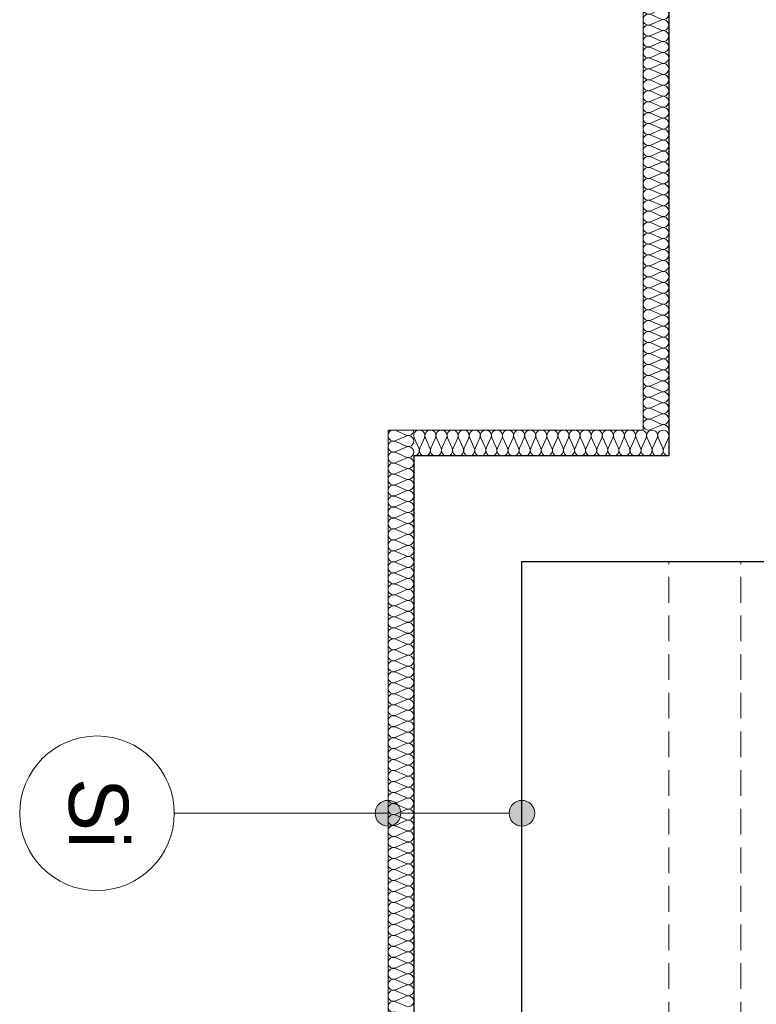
# Model space of a CAD drawing. Extents: x -497945 to -454853, y -17656 to 94650.
# Tile 40 of 62: x -492458 to -489599, y 77187 to 81010. Entities that reach past the tile are written whole.
import ezdxf

# ---------------------------------------------------------------- set-up
doc = ezdxf.new("R2010")
doc.units = 0
doc.header["$MEASUREMENT"] = 0
doc.linetypes.add('Krawędzie ukryte', pattern=[150, 100, -50])
doc.layers.get('0').update_dxf_attribs({"color": 252})
doc.layers.add('Arch opisy', color=252, linetype='Continuous')
doc.layers.add('Inwent Izolacje', color=252, linetype='Continuous')
for name, color, linetype, lineweight in [('Arch opisy_Nr_Pióra__1', 252, 'Continuous', 25), ('Arch opisy_Nr_Pióra__21', 252, 'Continuous', 9), ('Inwent Izolacje_Nr_Pióra__2', 252, 'Continuous', 13), ('INWENT.ŚCIANY_Nr_Pióra__1', 252, 'Continuous', 25), ('INWENT.ŚCIANY_Nr_Pióra__3', 252, 'Continuous', 13), ('Istniejące stropy_Nr_Pióra__5', 252, 'Continuous', 13)]:
    doc.layers.add(name, color=color, linetype=linetype, lineweight=lineweight)
doc.styles.add('GENERATED_STYLE_5', font='txt')

# ---------------------------------------------------------------- blocks, each defined once
blk = doc.blocks.new('Izolacja cieplna 14_217', base_point=(-492020.2, 60284.5))
at = {"layer": 'Inwent Izolacje_Nr_Pióra__2', "linetype": 'Continuous'}
for p, q in [((-492050, 66705), (-492090.4, 66722.7)), ((-492090.4, 66683.7), (-492050, 66701.4)), ((-492050, 66662.4), (-492090.4, 66680.1)), ((-492090.4, 66641), (-492050, 66658.8)), ((-492050, 66619.7), (-492090.4, 66637.4)), ((-492090.4, 66598.4), (-492050, 66616.1)), ((-492050, 66577.1), (-492090.4, 66594.8)), ((-492090.4, 66555.7), (-492050, 66573.5)), ((-492050, 66534.4), (-492090.4, 66552.2)), ((-492090.4, 66513.1), (-492050, 66530.8)), ((-492050, 66491.8), (-492090.4, 66509.5)), ((-492090.4, 66470.4), (-492050, 66488.2)), ((-492050, 66449.1), (-492090.4, 66466.9)), ((-492090.4, 66427.8), (-492050, 66445.5)), ((-492050, 66406.5), (-492090.4, 66424.2)), ((-492090.4, 66385.1), (-492050, 66402.9)), ((-492050, 66363.8), (-492090.4, 66381.6)), ((-492090.4, 66342.5), (-492050, 66360.2)), ((-492050, 66321.2), (-492090.4, 66338.9)), ((-492090.4, 66299.8), (-492050, 66317.6)), ((-492050, 66278.5), (-492090.4, 66296.3)), ((-492090.4, 66257.2), (-492050, 66274.9)), ((-492050, 66235.9), (-492090.4, 66253.6)), ((-492090.4, 66214.5), (-492050, 66232.3)), ((-492050, 66193.2), (-492090.4, 66211)), ((-492090.4, 66171.9), (-492050, 66189.6)), ((-492050, 66150.6), (-492090.4, 66168.3)), ((-492090.4, 66129.2), (-492050, 66147)), ((-492050, 66107.9), (-492090.4, 66125.7)), ((-492090.4, 66086.6), (-492050, 66104.3)), ((-492050, 66065.3), (-492090.4, 66083)), ((-492090.4, 66043.9), (-492050, 66061.7)), ((-492050, 66022.6), (-492090.4, 66040.4)), ((-492090.4, 66001.3), (-492050, 66019)), ((-492050, 65980), (-492090.4, 65997.7)), ((-492090.4, 65958.6), (-492050, 65976.4)), ((-492050, 65937.3), (-492090.4, 65955.1)), ((-492090.4, 65916), (-492050, 65933.7)), ((-492050, 65894.7), (-492090.4, 65912.4)), ((-492090.4, 65873.3), (-492050, 65891.1)), ((-492050, 65852), (-492090.4, 65869.8)), ((-492090.4, 65830.7), (-492050, 65848.4)), ((-492050, 65809.4), (-492090.4, 65827.1)), ((-492090.4, 65788.1), (-492050, 65805.8)), ((-492050, 65766.7), (-492090.4, 65784.5)), ((-492090.4, 65745.4), (-492050, 65763.1)), ((-492050, 65724.1), (-492090.4, 65741.8)), ((-492090.4, 65702.8), (-492050, 65720.5)), ((-492050, 65681.4), (-492090.4, 65699.2)), ((-492090.4, 65660.1), (-492050, 65677.8)), ((-492050, 65638.8), (-492090.4, 65656.5)), ((-492090.4, 65617.5), (-492050, 65635.2)), ((-492050, 65596.1), (-492090.4, 65613.9)), ((-492090.4, 65574.8), (-492050, 65592.5)), ((-492050, 65553.5), (-492090.4, 65571.2)), ((-492090.4, 65532.2), (-492050, 65549.9)), ((-492050, 65510.8), (-492090.4, 65528.6)), ((-492090.4, 65489.5), (-492050, 65507.3)), ((-492050, 65468.2), (-492090.4, 65485.9)), ((-492090.4, 65446.9), (-492050, 65464.6)), ((-492050, 65425.5), (-492090.4, 65443.3)), ((-492090.4, 65404.2), (-492050, 65422)), ((-492050, 65382.9), (-492090.4, 65400.6)), ((-492090.4, 65361.6), (-492050, 65379.3)), ((-492050, 65340.2), (-492090.4, 65358)), ((-492090.4, 65318.9), (-492050, 65336.7)), ((-492050, 65297.6), (-492090.4, 65315.3)), ((-492090.4, 65276.3), (-492050, 65294)), ((-492050, 65254.9), (-492090.4, 65272.7)), ((-492090.4, 65233.6), (-492050, 65251.4)), ((-492050, 65212.3), (-492090.4, 65230)), ((-492090.4, 65191), (-492050, 65208.7)), ((-492050, 65169.6), (-492090.4, 65187.4)), ((-492090.4, 65148.3), (-492050, 65166.1)), ((-492050, 65127), (-492090.4, 65144.7)), ((-492090.4, 65105.7), (-492050, 65123.4)), ((-492050, 65084.3), (-492090.4, 65102.1)), ((-492090.4, 65063), (-492050, 65080.8)), ((-492050, 65041.7), (-492090.4, 65059.4)), ((-492090.4, 65020.4), (-492050, 65038.1)), ((-492050, 64999), (-492090.4, 65016.8)), ((-492090.4, 64977.7), (-492050, 64995.5)), ((-492050, 64956.4), (-492090.4, 64974.1)), ((-492090.4, 64935.1), (-492050, 64952.8)), ((-492050, 64913.7), (-492090.4, 64931.5)), ((-492090.4, 64892.4), (-492050, 64910.2)), ((-492050, 64871.1), (-492090.4, 64888.8)), ((-492090.4, 64849.8), (-492050, 64867.5)), ((-492050, 64828.4), (-492090.4, 64846.2)), ((-492090.4, 64807.1), (-492050, 64824.9)), ((-492050, 64785.8), (-492090.4, 64803.5)), ((-492090.4, 64764.5), (-492050, 64782.2)), ((-492050, 64743.2), (-492090.4, 64760.9)), ((-492090.4, 64721.8), (-492050, 64739.6)), ((-492050, 64700.5), (-492090.4, 64718.2)), ((-492090.4, 64679.2), (-492050, 64696.9)), ((-492050, 64657.9), (-492090.4, 64675.6)), ((-492090.4, 64636.5), (-492050, 64654.3)), ((-492050, 64615.2), (-492090.4, 64632.9)), ((-492090.4, 64593.9), (-492050, 64611.6)), ((-492050, 64572.6), (-492090.4, 64590.3)), ((-492090.4, 64551.2), (-492050, 64569)), ((-492050, 64529.9), (-492090.4, 64547.6)), ((-492090.4, 64508.6), (-492050, 64526.3)), ((-492050, 64487.3), (-492090.4, 64505))]:
    blk.add_line(p, q, dxfattribs=at)
for centre, start_param, end_param in [((-492098.9, 66703.2), 5.870392, 9.837571), ((-492041.5, 66724.5), 2.7288, 4.712389), ((-492098.9, 66660.6), 5.870392, 9.837571), ((-492041.5, 66681.9), 2.7288, 6.695979), ((-492098.9, 66617.9), 5.870392, 9.837571), ((-492041.5, 66639.2), 2.7288, 6.695979), ((-492098.9, 66575.3), 5.870392, 9.837571), ((-492041.5, 66596.6), 2.7288, 6.695979), ((-492041.5, 66553.9), 2.7288, 6.695979), ((-492098.9, 66532.6), 5.870392, 9.837571), ((-492041.5, 66511.3), 2.7288, 6.695979), ((-492098.9, 66490), 5.870392, 9.837571), ((-492041.5, 66468.6), 2.7288, 6.695979), ((-492098.9, 66447.3), 5.870392, 9.837571), ((-492041.5, 66426), 2.7288, 6.695979), ((-492098.9, 66404.7), 5.870392, 9.837571), ((-492041.5, 66383.3), 2.7288, 6.695979), ((-492098.9, 66362), 5.870392, 9.837571), ((-492098.9, 66319.4), 5.870392, 9.837571), ((-492041.5, 66340.7), 2.7288, 6.695979), ((-492098.9, 66276.7), 5.870392, 9.837571), ((-492041.5, 66298), 2.7288, 6.695979), ((-492098.9, 66234.1), 5.870392, 9.837571), ((-492041.5, 66255.4), 2.7288, 6.695979), ((-492041.5, 66212.7), 2.7288, 6.695979), ((-492098.9, 66191.4), 5.870392, 9.837571), ((-492041.5, 66170.1), 2.7288, 6.695979), ((-492098.9, 66148.8), 5.870392, 9.837571), ((-492041.5, 66127.5), 2.7288, 6.695979), ((-492098.9, 66106.1), 5.870392, 9.837571), ((-492041.5, 66084.8), 2.7288, 6.695979), ((-492098.9, 66063.5), 5.870392, 9.837571), ((-492041.5, 66042.2), 2.7288, 6.695979), ((-492098.9, 66020.8), 5.870392, 9.837571), ((-492098.9, 65978.2), 5.870392, 9.837571), ((-492041.5, 65999.5), 2.7288, 6.695979), ((-492098.9, 65935.5), 5.870392, 9.837571), ((-492041.5, 65956.9), 2.7288, 6.695979), ((-492098.9, 65892.9), 5.870392, 9.837571), ((-492041.5, 65914.2), 2.7288, 6.695979), ((-492098.9, 65850.2), 5.870392, 9.837571), ((-492041.5, 65871.6), 2.7288, 6.695979), ((-492041.5, 65828.9), 2.7288, 6.695979), ((-492098.9, 65807.6), 5.870392, 9.837571), ((-492041.5, 65786.3), 2.7288, 6.695979), ((-492098.9, 65764.9), 5.870392, 9.837571), ((-492041.5, 65743.6), 2.7288, 6.695979), ((-492098.9, 65722.3), 5.870392, 9.837571), ((-492041.5, 65701), 2.7288, 6.695979), ((-492098.9, 65679.6), 5.870392, 9.837571), ((-492041.5, 65658.3), 2.7288, 6.695979), ((-492098.9, 65637), 5.870392, 9.837571), ((-492098.9, 65594.3), 5.870392, 9.837571), ((-492041.5, 65615.7), 2.7288, 6.695979), ((-492098.9, 65551.7), 5.870392, 9.837571), ((-492041.5, 65573), 2.7288, 6.695979), ((-492098.9, 65509), 5.870392, 9.837571), ((-492041.5, 65530.4), 2.7288, 6.695979), ((-492098.9, 65466.4), 5.870392, 9.837571), ((-492041.5, 65487.7), 2.7288, 6.695979), ((-492041.5, 65445.1), 2.7288, 6.695979), ((-492098.9, 65423.7), 5.870392, 9.837571), ((-492041.5, 65402.4), 2.7288, 6.695979), ((-492098.9, 65381.1), 5.870392, 9.837571), ((-492041.5, 65359.8), 2.7288, 6.695979), ((-492098.9, 65338.4), 5.870392, 9.837571), ((-492041.5, 65317.1), 2.7288, 6.695979), ((-492098.9, 65295.8), 5.870392, 9.837571), ((-492041.5, 65274.5), 2.7288, 6.695979), ((-492098.9, 65253.1), 5.870392, 9.837571), ((-492098.9, 65210.5), 5.870392, 9.837571), ((-492041.5, 65231.8), 2.7288, 6.695979), ((-492098.9, 65167.8), 5.870392, 9.837571), ((-492041.5, 65189.2), 2.7288, 6.695979), ((-492098.9, 65125.2), 5.870392, 9.837571), ((-492041.5, 65146.5), 2.7288, 6.695979), ((-492041.5, 65103.9), 2.7288, 6.695979), ((-492098.9, 65082.6), 5.870392, 9.837571), ((-492041.5, 65061.2), 2.7288, 6.695979), ((-492098.9, 65039.9), 5.870392, 9.837571), ((-492041.5, 65018.6), 2.7288, 6.695979), ((-492098.9, 64997.3), 5.870392, 9.837571), ((-492041.5, 64975.9), 2.7288, 6.695979), ((-492098.9, 64954.6), 5.870392, 9.837571), ((-492041.5, 64933.3), 2.7288, 6.695979), ((-492098.9, 64912), 5.870392, 9.837571), ((-492098.9, 64869.3), 5.870392, 9.837571), ((-492041.5, 64890.6), 2.7288, 6.695979), ((-492098.9, 64826.7), 5.870392, 9.837571), ((-492041.5, 64848), 2.7288, 6.695979), ((-492098.9, 64784), 5.870392, 9.837571), ((-492041.5, 64805.3), 2.7288, 6.695979), ((-492098.9, 64741.4), 5.870392, 9.837571), ((-492041.5, 64762.7), 2.7288, 6.695979), ((-492041.5, 64720), 2.7288, 6.695979), ((-492098.9, 64698.7), 5.870392, 9.837571), ((-492041.5, 64677.4), 2.7288, 6.695979), ((-492098.9, 64656.1), 5.870392, 9.837571), ((-492041.5, 64634.7), 2.7288, 6.695979), ((-492098.9, 64613.4), 5.870392, 9.837571), ((-492041.5, 64592.1), 2.7288, 6.695979), ((-492098.9, 64570.8), 5.870392, 9.837571), ((-492041.5, 64549.4), 2.7288, 6.695979), ((-492098.9, 64528.1), 5.870392, 9.837571), ((-492098.9, 64485.5), 5.870392, 9.837571), ((-492041.5, 64506.8), 2.7288, 6.695979)]:
    blk.add_ellipse(centre, major_axis=(0, 21.3), ratio=0.997341, start_param=start_param, end_param=end_param, dxfattribs=at)
blk = doc.blocks.new('Izolacja cieplna 14_218', base_point=(-491030.2, 68934.5))
at = {"layer": 'Inwent Izolacje_Nr_Pióra__2', "linetype": 'Continuous'}
for p, q in [((-491100.4, 68932.8), (-491060, 68915.1)), ((-491060, 68911.5), (-491100.4, 68893.8)), ((-491100.4, 68890.3), (-491060, 68872.6)), ((-491060, 68869), (-491100.4, 68851.3)), ((-491100.4, 68847.8), (-491060, 68830.1)), ((-491060, 68826.5), (-491100.4, 68808.8)), ((-491100.4, 68805.3), (-491060, 68787.6)), ((-491060, 68784), (-491100.4, 68766.3)), ((-491100.4, 68762.8), (-491060, 68745.1)), ((-491060, 68741.5), (-491100.4, 68723.8)), ((-491100.4, 68720.3), (-491060, 68702.6)), ((-491060, 68699), (-491100.4, 68681.3)), ((-491100.4, 68677.8), (-491060, 68660.1)), ((-491060, 68656.5), (-491100.4, 68638.8)), ((-491100.4, 68635.3), (-491060, 68617.6)), ((-491060, 68614), (-491100.4, 68596.3)), ((-491100.4, 68592.8), (-491060, 68575.1)), ((-491060, 68571.5), (-491100.4, 68553.8)), ((-491100.4, 68550.3), (-491060, 68532.6)), ((-491060, 68529), (-491100.4, 68511.3)), ((-491100.4, 68507.8), (-491060, 68490.1)), ((-491060, 68486.5), (-491100.4, 68468.8)), ((-491100.4, 68465.3), (-491060, 68447.6)), ((-491060, 68444), (-491100.4, 68426.3)), ((-491100.4, 68422.8), (-491060, 68405.1)), ((-491060, 68401.5), (-491100.4, 68383.8)), ((-491100.4, 68380.3), (-491060, 68362.6)), ((-491060, 68359), (-491100.4, 68341.3)), ((-491100.4, 68337.8), (-491060, 68320.1)), ((-491060, 68316.5), (-491100.4, 68298.8)), ((-491100.4, 68295.3), (-491060, 68277.6)), ((-491060, 68274), (-491100.4, 68256.3)), ((-491100.4, 68252.8), (-491060, 68235.1)), ((-491060, 68231.5), (-491100.4, 68213.8)), ((-491100.4, 68210.3), (-491060, 68192.6)), ((-491060, 68189), (-491100.4, 68171.3)), ((-491100.4, 68167.8), (-491060, 68150.1)), ((-491060, 68146.5), (-491100.4, 68128.8)), ((-491100.4, 68125.3), (-491060, 68107.6)), ((-491060, 68104), (-491100.4, 68086.3)), ((-491100.4, 68082.8), (-491060, 68065.1)), ((-491060, 68061.5), (-491100.4, 68043.8)), ((-491100.4, 68040.3), (-491060, 68022.6)), ((-491060, 68019), (-491100.4, 68001.3)), ((-491100.4, 67997.8), (-491060, 67980.1)), ((-491060, 67976.5), (-491100.4, 67958.8)), ((-491100.4, 67955.3), (-491060, 67937.6)), ((-491060, 67934), (-491100.4, 67916.3)), ((-491100.4, 67912.8), (-491060, 67895.1)), ((-491060, 67891.5), (-491100.4, 67873.8)), ((-491100.4, 67870.3), (-491060, 67852.6)), ((-491060, 67849), (-491100.4, 67831.3)), ((-491100.4, 67827.8), (-491060, 67810.1)), ((-491060, 67806.5), (-491100.4, 67788.8)), ((-491100.4, 67785.3), (-491060, 67767.6)), ((-491060, 67764), (-491100.4, 67746.3)), ((-491100.4, 67742.8), (-491060, 67725.1)), ((-491060, 67721.5), (-491100.4, 67703.8)), ((-491100.4, 67700.3), (-491060, 67682.6)), ((-491060, 67679), (-491100.4, 67661.3)), ((-491100.4, 67657.8), (-491060, 67640.1)), ((-491060, 67636.5), (-491100.4, 67618.8)), ((-491100.4, 67615.3), (-491060, 67597.6)), ((-491060, 67594), (-491100.4, 67576.3)), ((-491100.4, 67572.8), (-491060, 67555.1)), ((-491060, 67551.5), (-491100.4, 67533.8)), ((-491100.4, 67530.3), (-491060, 67512.6)), ((-491060, 67509), (-491100.4, 67491.3)), ((-491100.4, 67487.8), (-491060, 67470.1)), ((-491060, 67466.5), (-491100.4, 67448.8)), ((-491100.4, 67445.3), (-491060, 67427.6)), ((-491060, 67424), (-491100.4, 67406.3)), ((-491100.4, 67402.8), (-491060, 67385.1)), ((-491060, 67381.5), (-491100.4, 67363.8)), ((-491100.4, 67360.3), (-491060, 67342.6)), ((-491060, 67339), (-491100.4, 67321.3)), ((-491100.4, 67317.8), (-491060, 67300.1)), ((-491060, 67296.5), (-491100.4, 67278.8)), ((-491100.4, 67275.3), (-491060, 67257.6)), ((-491060, 67254), (-491100.4, 67236.3)), ((-491100.4, 67232.8), (-491060, 67215.1)), ((-491060, 67211.5), (-491100.4, 67193.8)), ((-491100.4, 67190.3), (-491060, 67172.6)), ((-491060, 67169), (-491100.4, 67151.3)), ((-491100.4, 67147.8), (-491060, 67130.1)), ((-491060, 67126.5), (-491100.4, 67108.8)), ((-491100.4, 67105.3), (-491060, 67087.6)), ((-491060, 67084), (-491100.4, 67066.3)), ((-491100.4, 67062.8), (-491060, 67045.1)), ((-491060, 67041.5), (-491100.4, 67023.8)), ((-491100.4, 67020.3), (-491060, 67002.6)), ((-491060, 66999), (-491100.4, 66981.3)), ((-491100.4, 66977.8), (-491060, 66960.1)), ((-491060, 66956.5), (-491100.4, 66938.8)), ((-491100.4, 66935.3), (-491060, 66917.6)), ((-491060, 66914), (-491100.4, 66896.3)), ((-491100.4, 66892.8), (-491060, 66875.1)), ((-491060, 66871.5), (-491100.4, 66853.8)), ((-491100.4, 66850.3), (-491060, 66832.6)), ((-491060, 66829), (-491100.4, 66811.3)), ((-491100.4, 66807.8), (-491060, 66790.1)), ((-491060, 66786.5), (-491100.4, 66768.8)), ((-491100.4, 66765.3), (-491060, 66747.6)), ((-491060, 66744), (-491100.4, 66726.3))]:
    blk.add_line(p, q, dxfattribs=at)
for centre, start_param, end_param in [((-491108.9, 68913.3), 1.158003, 5.125183), ((-491051.5, 68934.5), 4.299596, 6.283185), ((-491108.9, 68870.8), 1.158003, 5.125183), ((-491051.5, 68892), 4.299595, 8.266774), ((-491051.5, 68849.5), 4.299595, 8.266774), ((-491108.9, 68828.3), 1.158003, 5.125183), ((-491051.5, 68807), 4.299595, 8.266774), ((-491108.9, 68785.8), 1.158003, 5.125183), ((-491051.5, 68764.5), 4.299595, 8.266774), ((-491108.9, 68743.3), 1.158003, 5.125183), ((-491051.5, 68722), 4.299595, 8.266774), ((-491108.9, 68700.8), 1.158003, 5.125183), ((-491051.5, 68679.5), 4.299595, 8.266774), ((-491108.9, 68658.3), 1.158003, 5.125183), ((-491108.9, 68615.8), 1.158003, 5.125183), ((-491051.5, 68637), 4.299595, 8.266774), ((-491108.9, 68573.3), 1.158003, 5.125183), ((-491051.5, 68594.5), 4.299595, 8.266774), ((-491108.9, 68530.8), 1.158003, 5.125183), ((-491051.5, 68552), 4.299595, 8.266774), ((-491108.9, 68488.3), 1.158003, 5.125183), ((-491051.5, 68509.5), 4.299595, 8.266774), ((-491051.5, 68467), 4.299595, 8.266774), ((-491108.9, 68445.8), 1.158003, 5.125183), ((-491051.5, 68424.5), 4.299595, 8.266774), ((-491108.9, 68403.3), 1.158003, 5.125183), ((-491051.5, 68382), 4.299595, 8.266774), ((-491108.9, 68360.8), 1.158003, 5.125183), ((-491051.5, 68339.5), 4.299595, 8.266774), ((-491108.9, 68318.3), 1.158003, 5.125183), ((-491051.5, 68297), 4.299595, 8.266774), ((-491108.9, 68275.8), 1.158003, 5.125183), ((-491108.9, 68233.3), 1.158003, 5.125183), ((-491051.5, 68254.5), 4.299595, 8.266774), ((-491108.9, 68190.8), 1.158003, 5.125183), ((-491051.5, 68212), 4.299595, 8.266774), ((-491108.9, 68148.3), 1.158003, 5.125183), ((-491051.5, 68169.5), 4.299595, 8.266774), ((-491108.9, 68105.8), 1.158003, 5.125183), ((-491051.5, 68127), 4.299595, 8.266774), ((-491051.5, 68084.5), 4.299595, 8.266774), ((-491108.9, 68063.3), 1.158003, 5.125183), ((-491051.5, 68042), 4.299595, 8.266774), ((-491108.9, 68020.8), 1.158003, 5.125183), ((-491051.5, 67999.5), 4.299595, 8.266774), ((-491108.9, 67978.3), 1.158003, 5.125183), ((-491051.5, 67957), 4.299595, 8.266774), ((-491108.9, 67935.8), 1.158003, 5.125183), ((-491051.5, 67914.5), 4.299595, 8.266774), ((-491108.9, 67893.3), 1.158003, 5.125183), ((-491108.9, 67850.8), 1.158003, 5.125183), ((-491051.5, 67872), 4.299595, 8.266774), ((-491108.9, 67808.3), 1.158003, 5.125183), ((-491051.5, 67829.5), 4.299595, 8.266774), ((-491108.9, 67765.8), 1.158003, 5.125183), ((-491051.5, 67787), 4.299595, 8.266774), ((-491108.9, 67723.3), 1.158003, 5.125183), ((-491051.5, 67744.5), 4.299595, 8.266774), ((-491051.5, 67702), 4.299595, 8.266774), ((-491108.9, 67680.8), 1.158003, 5.125183), ((-491051.5, 67659.5), 4.299595, 8.266774), ((-491108.9, 67638.3), 1.158003, 5.125183), ((-491051.5, 67617), 4.299595, 8.266774), ((-491108.9, 67595.8), 1.158003, 5.125183), ((-491051.5, 67574.5), 4.299595, 8.266774), ((-491108.9, 67553.3), 1.158003, 5.125183), ((-491051.5, 67532), 4.299595, 8.266774), ((-491108.9, 67510.8), 1.158003, 5.125183), ((-491108.9, 67468.3), 1.158003, 5.125183), ((-491051.5, 67489.5), 4.299595, 8.266774), ((-491108.9, 67425.8), 1.158003, 5.125183), ((-491051.5, 67447), 4.299595, 8.266774), ((-491108.9, 67383.3), 1.158003, 5.125183), ((-491051.5, 67404.5), 4.299595, 8.266774), ((-491108.9, 67340.8), 1.158003, 5.125183), ((-491051.5, 67362), 4.299595, 8.266774), ((-491051.5, 67319.5), 4.299595, 8.266774), ((-491108.9, 67298.3), 1.158003, 5.125183), ((-491051.5, 67277), 4.299595, 8.266774), ((-491108.9, 67255.8), 1.158003, 5.125183), ((-491051.5, 67234.5), 4.299595, 8.266774), ((-491108.9, 67213.3), 1.158003, 5.125183), ((-491051.5, 67192), 4.299595, 8.266774), ((-491108.9, 67170.8), 1.158003, 5.125183), ((-491051.5, 67149.5), 4.299595, 8.266774), ((-491108.9, 67128.3), 1.158003, 5.125183), ((-491108.9, 67085.8), 1.158003, 5.125183), ((-491051.5, 67107), 4.299595, 8.266774), ((-491108.9, 67043.3), 1.158003, 5.125183), ((-491051.5, 67064.5), 4.299595, 8.266774), ((-491108.9, 67000.8), 1.158003, 5.125183), ((-491051.5, 67022), 4.299595, 8.266774), ((-491108.9, 66958.3), 1.158003, 5.125183), ((-491051.5, 66979.5), 4.299595, 8.266774), ((-491051.5, 66937), 4.299595, 8.266774), ((-491108.9, 66915.8), 1.158003, 5.125183), ((-491051.5, 66894.5), 4.299595, 8.266774), ((-491108.9, 66873.3), 1.158003, 5.125183), ((-491051.5, 66852), 4.299595, 8.266774), ((-491108.9, 66830.8), 1.158003, 5.125183), ((-491051.5, 66809.5), 4.299595, 8.266774), ((-491108.9, 66788.3), 1.158003, 5.125183), ((-491051.5, 66767), 4.299595, 8.266774), ((-491108.9, 66745.8), 1.158003, 5.125183), ((-491051.5, 66724.5), 0, 1.983589)]:
    blk.add_ellipse(centre, major_axis=(21.3, 0), ratio=0.999163, start_param=start_param, end_param=end_param, dxfattribs=at)
blk = doc.blocks.new('Izolacja cieplna 14_219', base_point=(-491030.2, 66624.5))
at = {"layer": 'Inwent Izolacje_Nr_Pióra__2', "linetype": 'Continuous'}
for p, q in [((-492000.5, 66654.3), (-492018.4, 66694.7)), ((-491979, 66694.7), (-491996.9, 66654.3)), ((-491957.4, 66654.3), (-491975.3, 66694.7)), ((-491935.9, 66694.7), (-491953.8, 66654.3)), ((-491914.4, 66654.3), (-491932.3, 66694.7)), ((-491892.9, 66694.7), (-491910.8, 66654.3)), ((-491871.3, 66654.3), (-491889.2, 66694.7)), ((-491849.8, 66694.7), (-491867.7, 66654.3)), ((-491828.3, 66654.3), (-491846.2, 66694.7)), ((-491806.8, 66694.7), (-491824.7, 66654.3)), ((-491785.3, 66654.3), (-491803.2, 66694.7)), ((-491763.7, 66694.7), (-491781.6, 66654.3)), ((-491742.2, 66654.3), (-491760.1, 66694.7)), ((-491720.7, 66694.7), (-491738.6, 66654.3)), ((-491699.2, 66654.3), (-491717.1, 66694.7)), ((-491677.6, 66694.7), (-491695.6, 66654.3)), ((-491656.1, 66654.3), (-491674, 66694.7)), ((-491634.6, 66694.7), (-491652.5, 66654.3)), ((-491613.1, 66654.3), (-491631, 66694.7)), ((-491591.6, 66694.7), (-491609.5, 66654.3)), ((-491570, 66654.3), (-491587.9, 66694.7)), ((-491548.5, 66694.7), (-491566.4, 66654.3)), ((-491527, 66654.3), (-491544.9, 66694.7)), ((-491505.5, 66694.7), (-491523.4, 66654.3)), ((-491483.9, 66654.3), (-491501.9, 66694.7)), ((-491462.4, 66694.7), (-491480.3, 66654.3)), ((-491440.9, 66654.3), (-491458.8, 66694.7)), ((-491419.4, 66694.7), (-491437.3, 66654.3)), ((-491397.9, 66654.3), (-491415.8, 66694.7)), ((-491376.3, 66694.7), (-491394.2, 66654.3)), ((-491354.8, 66654.3), (-491372.7, 66694.7)), ((-491333.3, 66694.7), (-491351.2, 66654.3)), ((-491311.8, 66654.3), (-491329.7, 66694.7)), ((-491290.3, 66694.7), (-491308.2, 66654.3)), ((-491268.7, 66654.3), (-491286.6, 66694.7)), ((-491247.2, 66694.7), (-491265.1, 66654.3)), ((-491225.7, 66654.3), (-491243.6, 66694.7)), ((-491204.2, 66694.7), (-491222.1, 66654.3)), ((-491182.6, 66654.3), (-491200.6, 66694.7)), ((-491161.1, 66694.7), (-491179, 66654.3)), ((-491139.6, 66654.3), (-491157.5, 66694.7)), ((-491118.1, 66694.7), (-491136, 66654.3)), ((-491096.6, 66654.3), (-491114.5, 66694.7)), ((-491075, 66694.7), (-491092.9, 66654.3)), ((-491053.5, 66654.3), (-491071.4, 66694.7)), ((-491032, 66694.7), (-491049.9, 66654.3))]:
    blk.add_line(p, q, dxfattribs=at)
for centre, start_param, end_param in [((-491998.7, 66703.3), 2.728799, 6.695979), ((-491955.6, 66703.3), 2.728799, 6.695979), ((-491912.6, 66703.3), 2.728799, 6.695979), ((-491869.5, 66703.3), 2.728799, 6.695979), ((-491826.5, 66703.3), 2.728799, 6.695979), ((-491783.4, 66703.3), 2.728799, 6.695979), ((-491740.4, 66703.3), 2.728799, 6.695979), ((-491697.4, 66703.3), 2.728799, 6.695979), ((-491654.3, 66703.3), 2.728799, 6.695979), ((-491611.3, 66703.3), 2.728799, 6.695979), ((-491568.2, 66703.3), 2.728799, 6.695979), ((-491525.2, 66703.3), 2.728799, 6.695979), ((-491482.1, 66703.3), 2.728799, 6.695979), ((-491439.1, 66703.3), 2.728799, 6.695979), ((-491396.1, 66703.3), 2.728799, 6.695979), ((-491353, 66703.3), 2.728799, 6.695979), ((-491310, 66703.3), 2.728799, 6.695979), ((-491266.9, 66703.3), 2.728799, 6.695979), ((-491223.9, 66703.3), 2.728799, 6.695979), ((-491180.8, 66703.3), 2.728799, 6.695979), ((-491137.8, 66703.3), 2.728799, 6.695979), ((-491094.8, 66703.3), 2.728799, 6.695979), ((-491051.7, 66703.3), 2.728799, 6.695979), ((-492020.2, 66645.8), 1.570796, 3.554385), ((-491977.1, 66645.8), 5.870392, 9.837571), ((-491934.1, 66645.8), 5.870392, 9.837571), ((-491891.1, 66645.8), 5.870392, 9.837571), ((-491848, 66645.8), 5.870392, 9.837571), ((-491805, 66645.8), 5.870392, 9.837571), ((-491761.9, 66645.8), 5.870392, 9.837571), ((-491718.9, 66645.8), 5.870392, 9.837571), ((-491675.8, 66645.8), 5.870392, 9.837571), ((-491632.8, 66645.8), 5.870392, 9.837571), ((-491589.8, 66645.8), 5.870392, 9.837571), ((-491546.7, 66645.8), 5.870392, 9.837571), ((-491503.7, 66645.8), 5.870392, 9.837571), ((-491460.6, 66645.8), 5.870392, 9.837571), ((-491417.6, 66645.8), 5.870392, 9.837571), ((-491374.5, 66645.8), 5.870392, 9.837571), ((-491331.5, 66645.8), 5.870392, 9.837571), ((-491288.4, 66645.8), 5.870392, 9.837571), ((-491245.4, 66645.8), 5.870392, 9.837571), ((-491202.4, 66645.8), 5.870392, 9.837571), ((-491159.3, 66645.8), 5.870392, 9.837571), ((-491116.3, 66645.8), 5.870392, 9.837571), ((-491073.2, 66645.8), 5.870392, 9.837571), ((-491030.2, 66645.8), 5.870392, 7.853982)]:
    blk.add_ellipse(centre, major_axis=(-21.5, 0), ratio=0.988201, start_param=start_param, end_param=end_param, dxfattribs=at)
blk = doc.blocks.new('Linia_171', base_point=(-491600.2, 65237))
at = {"layer": 'Arch opisy_Nr_Pióra__21', "linetype": 'Continuous'}
for points in [[(-492070.2, 65237), (-492074, 65256.1), (-492084.8, 65272.3), (-492101.1, 65283.2), (-492120.2, 65287), (-492139.3, 65283.2), (-492155.5, 65272.3), (-492166.4, 65256.1), (-492170.2, 65237), (-492166.4, 65217.8), (-492155.5, 65201.6), (-492139.3, 65190.8), (-492120.2, 65187), (-492101.1, 65190.8), (-492084.8, 65201.6), (-492074, 65217.8)], [(-491550.2, 65237), (-491554, 65256.1), (-491564.8, 65272.3), (-491581.1, 65283.2), (-491600.2, 65287), (-491619.3, 65283.2), (-491635.5, 65272.3), (-491646.4, 65256.1), (-491650.2, 65237), (-491646.4, 65217.8), (-491635.5, 65201.6), (-491619.3, 65190.8), (-491600.2, 65187), (-491581.1, 65190.8), (-491564.8, 65201.6), (-491554, 65217.8)]]:
    blk.add_hatch(color=256, dxfattribs=at).paths.add_polyline_path(points, flags=0)
blk.add_line((-491650.2, 65237), (-492070.2, 65237), dxfattribs=at)
for centre in [(-492120.2, 65237), (-491600.2, 65237)]:
    blk.add_circle(centre, 50, dxfattribs=at)
blk = doc.blocks.new('Linia_172', base_point=(-492120.2, 65237))
at = {"layer": 'Arch opisy_Nr_Pióra__21', "linetype": 'Continuous'}
blk.add_line((-492120.2, 65237), (-492950, 65237), dxfattribs=at)
blk.add_circle((-493250, 65237), 300, dxfattribs=at)
blk = doc.blocks.new('A$C685E8C06')
at = {"layer": 'INWENT.ŚCIANY_Nr_Pióra__1', "color": 252, "linetype": 'Continuous'}
for p, q in [((1090, 8250), (1090, 6340)), ((1090, 6340), (100, 6340)), ((100, 6340), (100, 100)), ((520, 520), (520, 5930)), ((520, 5930), (4490, 5930))]:
    blk.add_line(p, q, dxfattribs=at)
at = {"layer": 'INWENT.ŚCIANY_Nr_Pióra__3', "color": 252, "linetype": 'Continuous'}
for p, q in [((990, 6440), (990, 8650)), ((0, 0), (0, 6440)), ((0, 6440), (990, 6440))]:
    blk.add_line(p, q, dxfattribs=at)
at = {"layer": 'Istniejące stropy_Nr_Pióra__5', "color": 252, "linetype": 'Krawędzie ukryte'}
for p, q in [((1090, 520), (1090, 5930)), ((1370, 520), (1370, 5930))]:
    blk.add_line(p, q, dxfattribs=at)
at = {"layer": 'Arch opisy', "color": 252, "linetype": 'Continuous'}
for name, p in [('Linia_172', (0, 4952.4)), ('Linia_171', (520, 4952.4))]:
    blk.add_blockref(name, p, dxfattribs=at)
at = {"layer": 'Inwent Izolacje', "color": 252, "linetype": 'Continuous', "lineweight": 13}
for name, p in [('Izolacja cieplna 14_218', (1090, 8650)), ('Izolacja cieplna 14_217', (100, 0)), ('Izolacja cieplna 14_219', (1090, 6340))]:
    blk.add_blockref(name, p, dxfattribs=at)
at = {"layer": 'Arch opisy_Nr_Pióra__1', "color": 252, "linetype": 'Continuous', "insert": (-1008.4, 4952.4), "char_height": 230, "attachment_point": 2, "rotation": 270, "style": 'GENERATED_STYLE_5'}
blk.add_mtext('{Si}', dxfattribs=at)

msp = doc.modelspace()

# ---------------------------------------------------------------- block references
msp.add_blockref('A$C685E8C06', (-491028.3, 72976.9))

doc.saveas('drawing.dxf')
